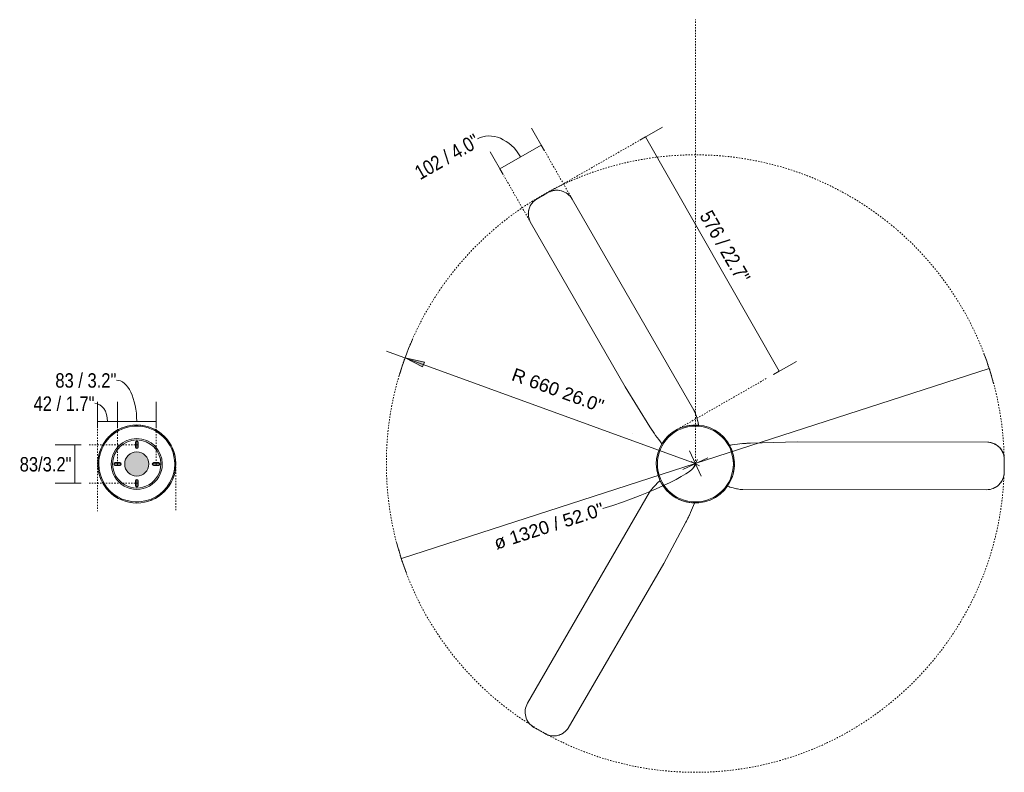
# Model space of a CAD drawing. Header units: millimetres. Extents: x 5629 to 11129, y -2865 to 7544.
# Tile 3 of 3: x 9026 to 11129, y 5935 to 7544. Entities that reach past the tile are written whole.
import ezdxf

# ---------------------------------------------------------------- set-up
doc = ezdxf.new("R2010")
doc.units = ezdxf.units.MM
doc.linetypes.add('Dash', pattern=[6, 3, -3])
doc.linetypes.add('Punto', pattern=[4.7625, 0, -4.7625])
doc.layers.add('A-ANNO-DIMS', color=7, linetype='Dash', lineweight=9, true_color=0xd2d2d2)
for name, color, linetype, lineweight in [('A-ANNO-DIMS-14', 7, 'Continuous', 9), ('A-DETL-GENF', 7, 'Continuous', 9), ('E-LITE-EQPM', 7, 'Continuous', 20)]:
    doc.layers.add(name, color=color, linetype=linetype, lineweight=lineweight)
doc.layers.add('NPLT', color=7, linetype='Punto', lineweight=9, true_color=0xffffff, plot=False)
doc.styles.add('Arial', font='arial.ttf', dxfattribs={"height": 28})
doc.styles.add('Arial Narrow', font='ARIALN.TTF', dxfattribs={"height": 30.8})
doc.dimstyles.new('Diameter_-_3mm_Arial', dxfattribs={"dimscale": 304.8, "dimtxt": 28.567263, "dimasz": 0, "dimexe": 0.110236, "dimexo": 0, "dimgap": 0.068898, "dimtad": 1, "dimjust": 3, "dimdec": 0, "dimzin": 0, "dimdsep": 46, "dimtxsty": 'Arial', "dimblk1": 'NONE', "dimblk2": 'NONE', "dimsah": 1, "dimcen": 0.09, "dimadec": 0, "dimazin": 0, "dimtfac": 1, "dimtdec": 4, "dimtix": 1, "dimtmove": 0, "dimatfit": 2, "dimfxl": 1, "dimtvp": 1, "dimtolj": 1, "dimtzin": 0, "dimarcsym": 2})
doc.dimstyles.new('FARO_-_2_2mm_Arial_Narrow_mm_Inch_Left_H', dxfattribs={"dimscale": 304.8, "dimtxt": 31.521674, "dimasz": 0, "dimexe": 0.137795, "dimexo": 0.0625, "dimgap": 0.022966, "dimtad": 3, "dimtih": 1, "dimtoh": 1, "dimdec": 0, "dimzin": 0, "dimdsep": 46, "dimtxsty": 'Arial Narrow', "dimblk1": 'NONE', "dimblk2": 'NONE', "dimsah": 1, "dimcen": 0.09, "dimadec": 0, "dimazin": 0, "dimtfac": 1, "dimtdec": 4, "dimtix": 1, "dimtmove": 0, "dimatfit": 3, "dimfxl": 0.045932, "dimfxlon": 1, "dimtvp": 1, "dimtolj": 1, "dimtzin": 0, "dimarcsym": 2})
doc.dimstyles.new('FARO_-_2_2mm_Arial_Narrow_mm_Inch_Right', dxfattribs={"dimscale": 304.8, "dimtxt": 31.521674, "dimasz": 0, "dimexe": 0.137795, "dimexo": 0.0625, "dimgap": 0.022966, "dimtad": 1, "dimdec": 0, "dimzin": 0, "dimdsep": 46, "dimtxsty": 'Arial Narrow', "dimblk1": 'NONE', "dimblk2": 'NONE', "dimsah": 1, "dimcen": 0.09, "dimadec": 0, "dimazin": 0, "dimtfac": 1, "dimtdec": 4, "dimtix": 1, "dimtmove": 1, "dimatfit": 3, "dimfxl": 0.045932, "dimfxlon": 1, "dimtvp": 1, "dimtolj": 1, "dimtzin": 0, "dimarcsym": 2})
doc.dimstyles.new('FARO_-_2_2mm_Arial_Narrow_mm_Inch_Right_1', dxfattribs={"dimscale": 304.8, "dimtxt": 31.521674, "dimasz": 0, "dimexe": 0.137795, "dimexo": 0.0625, "dimgap": 0.022966, "dimtad": 1, "dimdec": 0, "dimzin": 0, "dimdsep": 46, "dimtxsty": 'Arial Narrow', "dimblk1": 'NONE', "dimblk2": 'NONE', "dimsah": 1, "dimcen": 0.09, "dimadec": 0, "dimazin": 0, "dimtfac": 1, "dimtdec": 4, "dimtix": 1, "dimtmove": 0, "dimatfit": 3, "dimfxl": 0.045932, "dimfxlon": 1, "dimtvp": 1, "dimtolj": 1, "dimtzin": 0, "dimarcsym": 2})
doc.dimstyles.new('Radial_-_3mm_Arial', dxfattribs={"dimscale": 304.8, "dimtxt": 28.567263, "dimasz": 0.137795, "dimexe": 0.137795, "dimexo": 0, "dimgap": 0.080381, "dimtad": 1, "dimjust": 3, "dimdec": 0, "dimzin": 0, "dimdsep": 46, "dimtxsty": 'Arial', "dimsah": 1, "dimcen": 0.09, "dimdle": 0.137795, "dimadec": 0, "dimazin": 0, "dimtfac": 1, "dimtdec": 4, "dimtix": 1, "dimtmove": 0, "dimatfit": 2, "dimfxl": 1, "dimtvp": 1, "dimtfill": 1, "dimtolj": 1, "dimtzin": 0, "dimarcsym": 2})

# ---------------------------------------------------------------- blocks, each defined once
blk = doc.blocks.new('33471N - 33471N PEMBA White ceiling fan with DC motor-576560-Planta_PDF Fixing Holes')
at = {"layer": 'E-LITE-EQPM'}
for p, q in [((-53.8, 63.6), (-47.8, 68.3)), ((-44.2, 70.7), (-37.3, 74.5)), ((-33.7, 76.3), (-25.5, 79.3)), ((-22.6, 80.3), (-11, 82.8)), ((0, 83.5), (11.9, 82.6)), ((15, 82), (23.5, 80)), ((27.3, 78.7), (34.6, 75.9)), ((38.5, 73.9), (45.1, 70.1)), ((48.7, 67.7), (54.9, 62.7)), ((-77.1, 32), (-71.9, 42.4)), ((-70.5, 44.4), (-65.2, 52.1)), ((-62.6, 55), (-57.1, 60.8)), ((57.8, 60.1), (64.1, 53.3)), ((65.8, 51.3), (72.5, 41.4)), ((-80.9, 20.3), (-77.3, 31.5)), ((72.6, 41.2), (77.6, 30.7)), ((78.8, 27.2), (81.1, 19.4)), ((-83.3, -3.3), (-83.2, 4.5)), ((-82.9, 8.7), (-81.6, 16.8)), ((81.9, 15.2), (83, 7.6)), ((83.3, 3.3), (83.2, -4.5)), ((-81.9, -15.2), (-83, -7.6)), ((-78.8, -27.2), (-81.1, -19.4)), ((80.9, -20.3), (77.3, -31.5)), ((82.9, -8.7), (81.6, -16.8)), ((-72.6, -41.3), (-77.6, -30.7)), ((-65.8, -51.3), (-72.5, -41.4)), ((77.1, -32), (71.9, -42.4)), ((-57.8, -60.1), (-64.1, -53.3)), ((-48.7, -67.7), (-54.9, -62.7)), ((62.6, -55), (57.1, -60.8)), ((70.5, -44.4), (65.2, -52.1)), ((-38.5, -73.9), (-45.1, -70.1)), ((-27.3, -78.7), (-34.6, -75.9)), ((-15, -82), (-23.5, -80)), ((0, -83.5), (-11.9, -82.6)), ((22.6, -80.3), (11, -82.8)), ((33.7, -76.3), (25.5, -79.3)), ((44.2, -70.7), (37.3, -74.5)), ((53.8, -63.6), (47.8, -68.3))]:
    blk.add_line(p, q, dxfattribs=at)
for centre, radius, start, end in [((0, 0), 81.1, 90, 270), ((0, 0), 81.1, 270, 90), ((0, 0), 54.5, 90, 270), ((0, 0), 51.5, 90, 270), ((0, 0), 54.5, 270, 90), ((0, 0), 51.5, 270, 90), ((0, 46.3), 3, 25.8751, 64.6878), ((0, 36.3), 3, 295.3122, 334.1249), ((-46.3, 0), 3, 195, 197.938), ((0, -36.3), 3, 25.8751, 64.6878), ((0, -46.3), 3, 295.3122, 334.1249)]:
    blk.add_arc(centre, radius, start, end, dxfattribs=at)
blk = doc.blocks.new('33471N - 33471N PEMBA White ceiling fan with DC motor-576560-Planta_PDF')
at = {"layer": 'E-LITE-EQPM'}
for p, q in [((51.4, 91.3), (51.6, 91.1)), ((-54.4, 63.2), (-47.4, 68.6)), ((48.2, 68.1), (56.4, 61.5)), ((-71, 43.8), (-64.5, 53)), ((-64.1, 53.4), (-56.5, 61.4)), ((57.3, 60.7), (65.5, 51.8)), ((65.9, 51.3), (72, 42.1)), ((-81, 19.9), (-77.6, 30.8)), ((-76.6, 33), (-72.5, 41.2)), ((-75.9, 28.6), (-75.9, 28.6)), ((73, 40.4), (78, 29.9)), ((78, 29.9), (81.4, 18.3)), ((-83.3, -4), (-83.2, 5.6)), ((-83, 8.6), (-81.4, 18.1)), ((81.7, 17), (83.2, 6.6)), ((-104.7, -1.1), (-104.6, -0.9)), ((-28.4, -78.3), (-33.7, -76.2)), ((-3, -83.3), (-8.6, -82.9)), ((6.4, -83.1), (3, -83.3)), ((22.5, -80.4), (12.7, -82.4)), ((32.8, -76.6), (26.7, -78.9)), ((42.9, -71.4), (37.4, -74.5)), ((-43.5, -102.3), (-43.7, -102.3)), ((53.3, -90.2), (53.1, -90.2))]:
    blk.add_line(p, q, dxfattribs=at)
at = {"layer": 'E-LITE-EQPM', "flags": 128}
for points in [[(-580.2, 315.1), (-573.4, 326.8), (-566.7, 338.4)], [(563, 344.9), (569.7, 333.2), (576.5, 321.6)], [(-44.9, 70.3), (-34.9, 75.8), (-23.2, 80.2), (-10.9, 82.8), (0, 83.5)], [(0, 83.5), (12.5, 82.6), (24.8, 79.7), (36.4, 75.1), (46.4, 69.3)], [(83.3, 4.6), (83.2, -7.1), (81.2, -19.5), (77.3, -31.5), (71.7, -42.7), (64.5, -53), (55.8, -62.1), (47, -68.9)], [(-38.7, -73.8), (-47.3, -68.8), (-57.1, -60.9), (-65.6, -51.7), (-72.6, -41.3), (-78, -29.9), (-81.6, -17.9), (-83.3, -5.9)], [(17.2, -660), (3.7, -660), (-9.8, -660)]]:
    blk.add_lwpolyline(points, dxfattribs=at)
at = {"layer": 'E-LITE-EQPM'}
for centre, radius, start, end in [((-263, -198.1), 347.7, 55.1635, 55.6491), ((135, -7.5), 129.4, 130.2347, 131.4279), ((-263, -198.1), 347.7, 50.7972, 51.0117), ((135, -7.5), 129.4, 135.7126, 139.2415), ((-40.1, 326.8), 347.7, 290.7909, 291.0117), ((-40.1, 326.8), 347.7, 295.1756, 295.6491), ((-61, 120.7), 129.4, 250.2347, 251.369), ((-61, 120.7), 129.4, 255.9224, 259.1685), ((303, -128.7), 347.7, 170.7956, 171.5532), ((-74, -113.2), 129.4, 16.4166, 18.9965), ((303, -128.7), 347.7, 175.135, 175.6491), ((-74, -113.2), 129.4, 10.2347, 11.2304)]:
    blk.add_arc(centre, radius, start, end, dxfattribs=at)
for points in [[(527.5, 363.7), (527.6, 363.7), (527.7, 363.7), (527.8, 363.7)], [(-578.6, 274.9), (-578.7, 275), (-578.8, 275.1), (-578.9, 275.2)], [(-79.5, 97.3), (-77.5, 96.1), (-73.3, 93.4), (-69, 90.5), (-66.7, 89)], [(51.4, 91.3), (52.9, 92.5), (55.8, 94.9), (58.9, 97.1), (60.4, 98.2)], [(-104.7, -1.1), (-106.5, -0.4), (-110.1, 0.9), (-113.6, 2.4), (-115.3, 3.2)], [(124.1, 20.2), (121.9, 19.1), (117.5, 16.8), (112.9, 14.5), (110.4, 13.3)], [(-44.5, -117.6), (-44.4, -115.1), (-44.2, -110.2), (-43.9, -105), (-43.7, -102.3)], [(53.3, -90.2), (53.7, -92), (54.2, -95.8), (54.7, -99.6), (54.8, -101.5)], [(54, -630.5), (54, -630.6), (54, -630.7), (54, -630.8)]]:
    blk.add_open_spline(points, degree=3, dxfattribs=at)
for points, knots in [([(-566.7, 338.4), (-565.3, 340.8), (-563.7, 343.1), (-561.7, 345.2), (-561.7, 345.3)], [-1, -1, -1, -1, -0.8571429, -0.8510124, -0.8510124, -0.8510124, -0.8510124]), ([(-558.2, 348.5), (-557.4, 349.1), (-556.4, 349.9), (-555.4, 350.6), (-555.2, 350.7)], [-0.76873615, -0.76873615, -0.76873615, -0.76873615, -0.71428571, -0.70224165, -0.70224165, -0.70224165, -0.70224165]), ([(-551.2, 353), (-550.4, 353.5), (-549, 354.1), (-547.6, 354.6), (-547.1, 354.8)], [-0.62133087, -0.62133087, -0.62133087, -0.62133087, -0.57142857, -0.54374313, -0.54374313, -0.54374313, -0.54374313]), ([(-543.7, 355.8), (-542.7, 356.1), (-540.7, 356.5), (-538.7, 356.8), (-537.6, 356.8)], [-0.4815046, -0.4815046, -0.4815046, -0.4815046, -0.4285714, -0.3759237, -0.3759237, -0.3759237, -0.3759237]), ([(-535.4, 357), (-534.4, 357), (-531.9, 356.9), (-529.4, 356.6), (-528, 356.4)], [-0.3367597, -0.3367597, -0.3367597, -0.3367597, -0.2857143, -0.2107146, -0.2107146, -0.2107146, -0.2107146]), ([(-526.2, 356), (-525.5, 355.8), (-523.4, 355.3), (-521.4, 354.6), (-520.2, 354)], [-0.1809002, -0.1809002, -0.1809002, -0.1809002, -0.1428571, -0.073576, -0.073576, -0.073576, -0.073576]), ([(576.5, 321.6), (577.8, 319.2), (578.9, 316.6), (579.8, 314), (579.8, 314)], [-1, -1, -1, -1, -0.8571429, -0.8542061, -0.8542061, -0.8542061, -0.8542061]), ([(-584.8, 290.9), (-584.9, 290.9), (-585.3, 293.8), (-585.4, 299.5), (-584.3, 305), (-583.5, 307.6)], [-0.432919, -0.432919, -0.432919, -0.432919, -0.4285714, -0.2857143, -0.1428571, -0.1428571, -0.1428571, -0.1428571]), ([(581.3, 300.4), (581.3, 299.6), (581.1, 298.3), (580.9, 297.1), (580.9, 296.7)], [-0.6134574, -0.6134574, -0.6134574, -0.6134574, -0.57142857, -0.54811127, -0.54811127, -0.54811127, -0.54811127]), ([(581, 308.2), (581.1, 307.5), (581.2, 306.7), (581.3, 305.8), (581.3, 305.7)], [-0.75147507, -0.75147507, -0.75147507, -0.75147507, -0.71428571, -0.70605968, -0.70605968, -0.70605968, -0.70605968]), ([(-582.7, 282.7), (-582.7, 282.7), (-583.2, 284), (-583.6, 285.4), (-584, 286.6)], [-0.57550466, -0.57550466, -0.57550466, -0.57550466, -0.57142857, -0.50589803, -0.50589803, -0.50589803, -0.50589803]), ([(571.4, 277.7), (570.9, 277.1), (569.4, 275.7), (567.9, 274.4), (566.8, 273.6)], [-0.1793016, -0.1793016, -0.1793016, -0.1793016, -0.1428571, -0.0764872, -0.0764872, -0.0764872, -0.0764872]), ([(576.7, 285), (576.3, 284.2), (575.1, 282.2), (573.7, 280.3), (572.8, 279.2)], [-0.3339034, -0.3339034, -0.3339034, -0.3339034, -0.2857143, -0.2149111, -0.2149111, -0.2149111, -0.2149111]), ([(579.9, 292.7), (579.7, 291.8), (579.1, 290), (578.4, 288.3), (578, 287.4)], [-0.47686612, -0.47686612, -0.47686612, -0.47686612, -0.42857143, -0.38053716, -0.38053716, -0.38053716, -0.38053716]), ([(-45.1, -633.9), (-45.4, -633.2), (-46, -630.9), (-46.4, -628.6), (-46.6, -627.1)], [-0.1846654, -0.1846654, -0.1846654, -0.1846654, -0.1428571, -0.066719, -0.066719, -0.066719, -0.066719]), ([(-41.2, -642.4), (-41.8, -641.5), (-43.2, -639), (-44.3, -636.4), (-44.8, -634.9)], [-0.3434856, -0.3434856, -0.3434856, -0.3434856, -0.2857143, -0.2008323, -0.2008323, -0.2008323, -0.2008323]), ([(-35.9, -649.2), (-36.8, -648.3), (-38.4, -646.5), (-39.9, -644.5), (-40.6, -643.5)], [-0.4924262, -0.4924262, -0.4924262, -0.4924262, -0.4285714, -0.365061, -0.365061, -0.365061, -0.365061]), ([(-29.3, -654.4), (-30.4, -653.8), (-32, -652.6), (-33.6, -651.3), (-34.2, -650.8)], [-0.6398682, -0.6398682, -0.6398682, -0.6398682, -0.5714286, -0.5334588, -0.5334588, -0.5334588, -0.5334588]), ([(51.3, -638.5), (49.9, -641.3), (46.8, -646.3), (40.5, -652.3), (33.3, -656.7), (25.4, -659.4), (19.9, -660), (17.2, -660)], [-0.7217747, -0.7217747, -0.7217747, -0.7217747, -0.5714286, -0.4285714, -0.2857143, -0.1428571, 0, 0, 0, 0]), ([(-20.5, -658.4), (-22.2, -657.9), (-24.3, -657.1), (-26.2, -656.1), (-26.6, -655.9)], [-0.8093734, -0.8093734, -0.8093734, -0.8093734, -0.7142857, -0.693253, -0.693253, -0.693253, -0.693253]), ([(-9.8, -660), (-12.5, -660), (-15.4, -659.7), (-18.3, -659), (-18.6, -658.9)], [-1, -1, -1, -1, -0.8571429, -0.843494, -0.843494, -0.843494, -0.843494])]:
    blk.add_open_spline(points, degree=3, knots=knots, dxfattribs=at)
blk = doc.blocks.new('DIMBLOCK8-Planta_PDF Fixing Holes')
at = {"layer": 'A-ANNO-DIMS-14', "color": 251, "true_color": 0x5b5b5b}
for p, q in [((9234.5, 6671.1), (9234.5, 6727.1)), ((9317, 6671.1), (9317, 6727.1)), ((9234.5, 6685.1), (9317, 6685.1)), ((9234.5, 6685.1), (9234.5, 6671.1)), ((9317, 6685.1), (9317, 6671.1))]:
    blk.add_line(p, q, dxfattribs=at)
blk.add_ellipse((9232.5, 6685.1), major_axis=(0, 88.3), ratio=0.490049, start_param=4.712389, end_param=6.283185, dxfattribs=at)
at = {"layer": 'A-ANNO-DIMS-14', "color": 0, "insert": (9101.9, 6788.1), "char_height": 30.8, "width": 156.708, "attachment_point": 1, "line_spacing_factor": 0.974696, "style": 'Arial Narrow'}
blk.add_mtext('83 / 3.2"', dxfattribs=at)
blk = doc.blocks.new('_None')
blk = doc.blocks.new('DIMBLOCK9-Planta_PDF Fixing Holes')
at = {"layer": 'A-ANNO-DIMS-14', "color": 251, "true_color": 0x5b5b5b}
for p, q in [((9192.2, 6671.1), (9192.2, 6727.1)), ((9234.5, 6671.1), (9234.5, 6727.1)), ((9192.2, 6685.1), (9234.5, 6685.1)), ((9192.2, 6685.1), (9192.2, 6671.1)), ((9234.5, 6685.1), (9234.5, 6671.1))]:
    blk.add_line(p, q, dxfattribs=at)
blk.add_ellipse((9185.9, 6685.1), major_axis=(0, 38.7), ratio=0.71155, start_param=4.712389, end_param=6.283185, dxfattribs=at)
at = {"layer": 'A-ANNO-DIMS-14', "color": 0, "insert": (9055.3, 6738.5), "char_height": 30.8, "width": 156.708, "attachment_point": 1, "line_spacing_factor": 0.974696, "style": 'Arial Narrow'}
blk.add_mtext('42 / 1.7"', dxfattribs=at)
blk = doc.blocks.new('DIMBLOCK10-Planta_PDF Fixing Holes')
at = {"layer": 'A-ANNO-DIMS-14', "color": 251, "true_color": 0x5b5b5b}
for p, q in [((9157.2, 6635.3), (9101.2, 6635.3)), ((9143.2, 6552.8), (9143.2, 6635.3)), ((9143.2, 6635.3), (9157.2, 6635.3)), ((9157.2, 6552.8), (9101.2, 6552.8)), ((9143.2, 6552.8), (9157.2, 6552.8))]:
    blk.add_line(p, q, dxfattribs=at)
at = {"layer": 'A-ANNO-DIMS-14', "color": 0, "insert": (9025.7, 6608.9), "char_height": 30.8, "width": 132.691, "attachment_point": 1, "line_spacing_factor": 0.974696, "style": 'Arial Narrow'}
blk.add_mtext('83/3.2"', dxfattribs=at)
blk = doc.blocks.new('DIMBLOCK11-Planta_PDF')
at = {"layer": 'A-ANNO-DIMS-14', "color": 8, "true_color": 0x787878}
for p, q in [((10469.1, 6595), (11097.1, 6797.9)), ((10469.1, 6595), (9841.1, 6392)), ((10460.3, 6599.5), (10477.9, 6590.4)), ((10464.6, 6586.1), (10473.6, 6603.8))]:
    blk.add_line(p, q, dxfattribs=at)
for start, end in [(14.9903, 20.8241), (194.9903, 200.8241)]:
    blk.add_arc((10469.1, 6595), 660, start, end, dxfattribs=at)
blk.add_ellipse((10262.4, 6528.2), major_axis=(206.7, 66.8), ratio=0.142973, start_param=4.712389, end_param=6.283185, dxfattribs=at)
at = {"layer": 'A-ANNO-DIMS-14', "color": 0, "insert": (10035.9, 6437.4), "char_height": 28, "width": 292.177, "attachment_point": 1, "rotation": 17.9072, "line_spacing_factor": 0.941778, "style": 'Arial'}
blk.add_mtext('ø 1320 / 52.0"', dxfattribs=at)
blk = doc.blocks.new('DIMBLOCK12-Planta_PDF')
at = {"layer": 'A-ANNO-DIMS-14'}
blk.add_hatch(color=256, dxfattribs=at).paths.add_polyline_path([(9849.1, 6821.1), (9886.6, 6801.5), (9890.4, 6811.9)])
for p, q in [((10469.1, 6595), (9809.6, 6835.5)), ((9849.1, 6821.1), (9886.6, 6801.5)), ((9890.4, 6811.9), (9849.1, 6821.1)), ((9886.6, 6801.5), (9890.4, 6811.9)), ((10442.2, 6582.4), (10496, 6607.5)), ((10456.6, 6621.9), (10481.6, 6568))]:
    blk.add_line(p, q, dxfattribs=at)
blk.add_arc((10469.1, 6595), 660, 156.3141, 163.6063, dxfattribs=at)
at = {"layer": 'A-ANNO-DIMS-14', "color": 0, "insert": (10084, 6800.2), "char_height": 28, "width": 245.239, "attachment_point": 1, "rotation": 339.9602, "line_spacing_factor": 0.941778, "style": 'Arial', "bg_fill": 3, "box_fill_scale": 1.25, "bg_fill_color": 256, "bg_fill_true_color": 13158600, "bg_fill_transparency": 0}
blk.add_mtext('R 660 26.0"', dxfattribs=at)
blk = doc.blocks.new('DIMBLOCK13-Planta_PDF')
at = {"layer": 'A-ANNO-DIMS-14', "color": 251, "true_color": 0x5b5b5b}
for p, q in [((10147, 7263.7), (10119.2, 7312.3)), ((10058.6, 7213.2), (10030.8, 7261.8)), ((10140.1, 7275.9), (10051.6, 7225.4)), ((10140.1, 7275.9), (10147, 7263.7)), ((10051.6, 7225.4), (10058.6, 7213.2))]:
    blk.add_line(p, q, dxfattribs=at)
blk.add_ellipse((10042.8, 7220.3), major_axis=(-39.2, 68.7), ratio=0.773175, start_param=4.712389, end_param=6.283185, dxfattribs=at)
at = {"layer": 'A-ANNO-DIMS-14', "color": 0, "insert": (9865.9, 7227.3), "char_height": 30.8, "width": 180.124, "attachment_point": 1, "rotation": 29.7404, "line_spacing_factor": 0.974696, "style": 'Arial Narrow'}
blk.add_mtext('102 / 4.0"', dxfattribs=at)
blk = doc.blocks.new('DIMBLOCK14-Planta_PDF')
at = {"layer": 'A-ANNO-DIMS-14', "color": 251, "true_color": 0x5b5b5b}
for p, q in [((10350.5, 7286.2), (10399.1, 7314)), ((10362.7, 7293.2), (10350.5, 7286.2)), ((10362.7, 7293.2), (10648.7, 6792.6)), ((10636.5, 6785.7), (10685.1, 6813.5)), ((10648.7, 6792.6), (10636.5, 6785.7))]:
    blk.add_line(p, q, dxfattribs=at)
at = {"layer": 'A-ANNO-DIMS-14', "color": 0, "insert": (10504.2, 7139.8), "char_height": 30.8, "width": 203.54, "attachment_point": 1, "rotation": 299.7404, "line_spacing_factor": 0.974696, "style": 'Arial Narrow'}
blk.add_mtext('576 / 22.7"', dxfattribs=at)

msp = doc.modelspace()

# ---------------------------------------------------------------- hatches: boundary and pattern name
at = {"layer": 'A-DETL-GENF', "true_color": 0xc0c0c0}
h = msp.add_hatch(color=9, dxfattribs=at)
h.paths.add_polyline_path([(9275.8, 6544.8), (9276.7, 6545), (9277.3, 6545.2), (9277.9, 6545.7), (9278.4, 6546.3), (9278.7, 6547.1), (9278.8, 6547.8), (9278.7, 6558.6), (9278.4, 6559.3), (9277.9, 6559.9), (9277.3, 6560.4), (9276.5, 6560.7), (9275.8, 6560.8), (9275, 6560.7), (9274.3, 6560.4), (9273.6, 6559.9), (9273.2, 6559.3), (9272.9, 6558.6), (9272.8, 6557.8), (9272.9, 6547.1), (9273.2, 6546.3), (9273.6, 6545.7), (9274.3, 6545.2), (9275, 6544.9)])
h.paths.add_polyline_path([(9275.8, 6568.3), (9282.7, 6569.3), (9288.7, 6571.8), (9294, 6575.9), (9298.1, 6581.3), (9300.7, 6587.4), (9301.6, 6594.1), (9300.7, 6600.8), (9298.1, 6607), (9294, 6612.3), (9288.7, 6616.4), (9282.4, 6619), (9275.8, 6619.9), (9269.1, 6619), (9262.9, 6616.4), (9257.5, 6612.3), (9253.3, 6606.6), (9250.8, 6600.3), (9250, 6593.9), (9250.9, 6587.4), (9253.4, 6581.2), (9257.5, 6575.9), (9262.9, 6571.8), (9269.1, 6569.2), (9273.1, 6568.7)])
h.paths.add_polyline_path([(9239.5, 6591.1), (9240.3, 6591.2), (9241, 6591.5), (9241.6, 6592), (9242.1, 6592.6), (9242.4, 6593.3), (9242.5, 6594.1), (9242.4, 6594.9), (9242.1, 6595.6), (9241.6, 6596.2), (9241, 6596.7), (9240.3, 6597), (9239.5, 6597.1), (9228.7, 6597), (9228, 6596.7), (9227.4, 6596.2), (9226.9, 6595.6), (9226.6, 6594.9), (9226.5, 6593.9), (9226.6, 6593.3), (9226.9, 6592.6), (9227.4, 6592), (9228, 6591.5), (9228.7, 6591.2), (9229.5, 6591.1), (9234.6, 6591.1)])
h.paths.add_polyline_path([(9322, 6591.1), (9322.8, 6591.2), (9323.5, 6591.5), (9324.1, 6592), (9324.6, 6592.6), (9324.9, 6593.3), (9325, 6594.1), (9324.9, 6594.9), (9324.6, 6595.6), (9324.1, 6596.2), (9323.5, 6596.7), (9322.8, 6597), (9322, 6597.1), (9311.2, 6597), (9310.5, 6596.7), (9309.9, 6596.2), (9309.4, 6595.6), (9309.1, 6594.9), (9309, 6593.9), (9309.1, 6593.3), (9309.4, 6592.6), (9309.9, 6592), (9310.5, 6591.5), (9311.2, 6591.2), (9312, 6591.1), (9318.9, 6591.1)])
h.paths.add_polyline_path([(9275.8, 6627.3), (9276.5, 6627.4), (9277.3, 6627.7), (9277.9, 6628.2), (9278.4, 6628.8), (9278.7, 6629.6), (9278.8, 6630.3), (9278.7, 6641.1), (9278.4, 6641.8), (9277.9, 6642.5), (9276.7, 6643.2), (9276.5, 6643.2), (9275.8, 6643.3), (9275, 6643.2), (9274.3, 6642.9), (9273.6, 6642.5), (9273.2, 6641.8), (9272.9, 6641.1), (9272.8, 6640.3), (9272.9, 6629.6), (9273.2, 6628.8), (9273.6, 6628.2), (9274.3, 6627.7), (9275, 6627.4)])

# ---------------------------------------------------------------- linework, layer by layer
at = {"layer": 'A-ANNO-DIMS'}
for p, q in [((10469.4, 6595), (10469.4, 7544)), ((10348.2, 7284.9), (10157.2, 7175.8)), ((10206, 7160.5), (10148.8, 7260.7)), ((10117.4, 7110.3), (10060.3, 7210.2)), ((10620.9, 6776.8), (10429.9, 6667.6)), ((9192.2, 6669), (9192.2, 6492.9)), ((9234.5, 6594.1), (9234.5, 6669)), ((9317, 6595), (9317, 6669)), ((9278.8, 6635.3), (9174.3, 6635.3)), ((9359.3, 6594.1), (9359.3, 6492.9)), ((9278.8, 6552.8), (9174.3, 6552.8))]:
    msp.add_line(p, q, dxfattribs=at)
msp.add_circle((10469.1, 6595), 660, dxfattribs=at)
at = {"layer": 'E-LITE-EQPM'}
for p, q in [((10154.3, 7174.3), (10131, 7160.8)), ((10466.2, 6709.4), (10205.9, 7160.4)), ((10116.5, 7111.9), (10319.3, 6758.8)), ((10319.3, 6758.8), (10372.1, 6673.7)), ((9272.8, 6640.3), (9272.8, 6630.3)), ((9272.8, 6635.3), (9278.8, 6635.3)), ((9275.8, 6627.3), (9275.8, 6643.3)), ((9278.8, 6630.3), (9278.8, 6640.3)), ((10687, 6641.8), (10586.9, 6638.6)), ((11094.2, 6640.9), (10687, 6641.8)), ((9242.5, 6594.1), (9226.5, 6594.1)), ((9239.5, 6597.1), (9229.5, 6597.1)), ((9229.5, 6591.1), (9239.5, 6591.1)), ((9234.5, 6591.1), (9234.5, 6597.1)), ((9309, 6594.1), (9325, 6594.1)), ((9322, 6597.1), (9312, 6597.1)), ((9312, 6591.1), (9322, 6591.1)), ((9317, 6591.1), (9317, 6597.1)), ((11129.3, 6576.9), (11129.3, 6603.8)), ((9272.8, 6557.8), (9272.8, 6547.8)), ((9272.8, 6552.8), (9278.8, 6552.8)), ((9275.8, 6544.8), (9275.8, 6560.8)), ((9278.8, 6547.8), (9278.8, 6557.8)), ((10371.2, 6533.6), (10110.7, 6082.7)), ((10570.8, 6539.3), (11091.5, 6539.1)), ((10401.9, 6381.7), (10449.2, 6470)), ((10197.5, 6029.5), (10401.9, 6381.7)), ((10124.5, 6031.1), (10147.8, 6017.6))]:
    msp.add_line(p, q, dxfattribs=at)
for centre, radius, start, end in [((10173.2, 7141.5), 37.8, 29.987, 120), ((10348.7, 6655.1), 129.4, 9.9029, 24.8111), ((9275.8, 6594.1), 83.5, 0, 180), ((10667.5, 6857.1), 347.7, 211.8322, 219.1817), ((10469.4, 6594.1), 81.1, 0, 180), ((10469.4, 6594.1), 83.5, 85.3391, 148.7986), ((9275.8, 6640.3), 3, 0, 180), ((9275.8, 6630.3), 3, 180, 0), ((10469.3, 6594.1), 83.5, 325.3391, 28.7986), ((10598, 6291), 347.7, 91.8322, 99.1817), ((9275.8, 6594.1), 25.8, 90, 270), ((9275.8, 6594.1), 25.8, 270, 90), ((9275.8, 6594.1), 83.5, 180, 0), ((9229.5, 6594.1), 3, 90, 270), ((9239.5, 6594.1), 3, 270, 90), ((9312, 6594.1), 3, 90, 270), ((9322, 6594.1), 3, 270, 90), ((10469.4, 6594.1), 81.1, 180, 0), ((11091.5, 6576.9), 37.8, 269.987, 0), ((9275.8, 6557.8), 3, 0, 180), ((9275.8, 6547.8), 3, 180, 0), ((10476.9, 6459.1), 129.4, 129.9029, 144.8111), ((10469.4, 6594.1), 83.5, 205.3391, 268.7986), ((10582.5, 6668.1), 129.4, 249.9029, 264.8111), ((10142.6, 6634.2), 347.7, 331.8322, 339.1817), ((10143.4, 6063.8), 37.8, 149.987, 240)]:
    msp.add_arc(centre, radius, start, end, dxfattribs=at)
for points in [[(10131, 7160.7), (10128.3, 7159.2), (10123.3, 7155.6), (10117.5, 7148.4), (10113.7, 7139.8), (10112.2, 7130.5), (10113, 7120.9), (10115.1, 7114.9), (10116.5, 7111.9)], [(11129.2, 6603.8), (11129.3, 6607), (11128.6, 6613), (11125.3, 6621.7), (11119.8, 6629.3), (11112.5, 6635.2), (11103.8, 6639.3), (11097.5, 6640.6), (11094.2, 6640.9)], [(10147.9, 6017.7), (10150.6, 6016.1), (10156.2, 6013.6), (10165.3, 6012.2), (10174.6, 6013.2), (10183.5, 6016.5), (10191.4, 6022), (10195.6, 6026.8), (10197.5, 6029.5)]]:
    msp.add_open_spline(points, degree=3, dxfattribs=at)
at = {"layer": 'NPLT'}
msp.add_line((10335.3, 6658.6), (10331.4, 6658.6), dxfattribs=at)

# ---------------------------------------------------------------- block references
at = {"layer": 'E-LITE-EQPM', "extrusion": (0, 0, -1), "rotation": 269.9999999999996}
for name, p in [('33471N - 33471N PEMBA White ceiling fan with DC motor-576560-Planta_PDF', (-10469.4, 6594.1)), ('33471N - 33471N PEMBA White ceiling fan with DC motor-576560-Planta_PDF Fixing Holes', (-9275.8, 6594.1))]:
    msp.add_blockref(name, p, dxfattribs=at)

# ---------------------------------------------------------------- dimensions: what is measured, and where the dimension line sits
at = {"layer": 'A-ANNO-DIMS', "color": 251, "linetype": 'Continuous', "true_color": 0x5b5b5b}
dim = msp.add_linear_dim(base=(10051.6, 7225.4), p1=(10147, 7263.7), p2=(10058.6, 7213.2), angle=29.7404, dimstyle='FARO_-_2_2mm_Arial_Narrow_mm_Inch_Right', override={"dimpost": '<>', "dimfxl": 101.847727}, dxfattribs=at)
dim.commit()
dim.dimension.update_dxf_attribs({"geometry": 'DIMBLOCK13-Planta_PDF', "text_midpoint": (9954.3, 7254.2), "dimtype": 160, "text_rotation": 29.7404})
at = {"layer": 'A-ANNO-DIMS', "color": 8, "linetype": 'Continuous', "true_color": 0x787878}
dim = msp.add_diameter_dim_2p(p1=(11097.1, 6797.9), p2=(9841.1, 6392), dimstyle='Diameter_-_3mm_Arial', override={"dimpost": 'ø<>'}, dxfattribs=at)
dim.commit()
dim.dimension.update_dxf_attribs({"geometry": 'DIMBLOCK11-Planta_PDF', "text_midpoint": (10457.1, 6632.2)})
at = {"layer": 'A-ANNO-DIMS', "color": 251, "linetype": 'Continuous', "true_color": 0x5b5b5b}
for base, p1, p2, override, picture, middle in [((9317.017, 6685.0543), (9234.5143, 6671.0543), (9317.017, 6671.0543), {"dimpost": '<>', "dimfxl": 82.502645}, 'DIMBLOCK8-Planta_PDF Fixing Holes', (9180.2598, 6767.607)), ((9234.5, 6685.1), (9192.2, 6671.1), (9234.5, 6671.1), {"dimpost": '<>', "dimfxl": 42.26486}, 'DIMBLOCK9-Planta_PDF Fixing Holes', (9133.6, 6718))]:
    dim = msp.add_linear_dim(base=base, p1=p1, p2=p2, dimstyle='FARO_-_2_2mm_Arial_Narrow_mm_Inch_Right', override=override, dxfattribs=at)
    dim.commit()
    dim.dimension.update_dxf_attribs({"geometry": picture, "text_midpoint": middle, "dimtype": 160})
dim = msp.add_linear_dim(base=(9143.2458, 6635.3309), p1=(9157.2458, 6552.8283), p2=(9157.2458, 6635.3309), angle=90, dimstyle='FARO_-_2_2mm_Arial_Narrow_mm_Inch_Left_H', override={"dimpost": '<>', "dimfxl": 82.502645}, dxfattribs=at)
dim.commit()
dim.dimension.update_dxf_attribs({"geometry": 'DIMBLOCK10-Planta_PDF Fixing Holes', "text_midpoint": (9068.0173, 6594.0796)})

# ---------------------------------------------------------------- next in the draw order: dimensions: what is measured, and where the dimension line sits
at = {"layer": 'A-ANNO-DIMS', "color": 7, "linetype": 'Continuous'}
dim = msp.add_radius_dim(center=(10469.1, 6595), mpoint=(9849.1, 6821.1), dimstyle='Radial_-_3mm_Arial', override={"dimpost": 'R<>'}, dxfattribs=at)
dim.commit()
dim.dimension.update_dxf_attribs({"geometry": 'DIMBLOCK12-Planta_PDF', "text_midpoint": (10193.4, 6740.7)})

# ---------------------------------------------------------------- next in the draw order: dimensions: what is measured, and where the dimension line sits
at = {"layer": 'A-ANNO-DIMS', "color": 251, "linetype": 'Continuous', "true_color": 0x5b5b5b}
dim = msp.add_linear_dim(base=(10648.7, 6792.6), p1=(10350.5, 7286.2), p2=(10636.5, 6785.7), angle=299.7404, dimstyle='FARO_-_2_2mm_Arial_Narrow_mm_Inch_Right_1', override={"dimpost": '<>', "dimfxl": 576.491871}, dxfattribs=at)
dim.commit()
dim.dimension.update_dxf_attribs({"geometry": 'DIMBLOCK14-Planta_PDF', "text_midpoint": (10529.1, 7056.3)})

doc.saveas('drawing.dxf')
